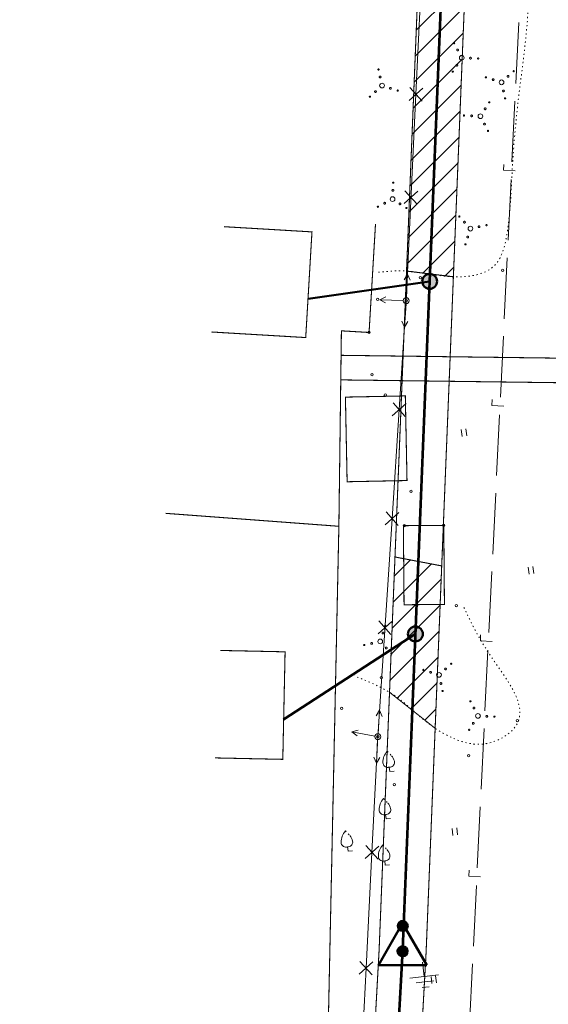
# Model space of a CAD drawing. Header units: millimetres. Extents: x 0 to 1188, y 0 to 841.
# Tile 46 of 76: x 594 to 684, y 305 to 472. Entities that reach past the tile are written whole.
import ezdxf

# ---------------------------------------------------------------- set-up
doc = ezdxf.new("R2010")
doc.units = ezdxf.units.MM
for name, pattern in [('K5LT32789', [0]), ('K5LT32797', [0]), ('K5LT32809', [0]), ('K5LT32813', [0]), ('K5LT32814', [0]), ('K5LT32816', [3.2, 3, -0.2]), ('K5LT32817', [0.7, 0.2, -0.5]), ('K5LT32824', [0]), ('K5LT32826', [1, 0.5, -0.5]), ('K5LT_BASIC', [0]), ('K5LT_THIN', [0])]:
    doc.linetypes.add(name, pattern=pattern)
doc.layers.add('Системный слой', color=7, linetype='Continuous')
pattern_1 = [(45, (0, 0), (-2.12132, 2.12132), [])]

# ---------------------------------------------------------------- blocks, each defined once
blk = doc.blocks.new('U563')
at = {"layer": 'Системный слой', "color": 7, "linetype": 'K5LT32813', "lineweight": 18}
for p, q in [((662.2, 477.17), (661.38, 459.62)), ((662.53, 460.67), (660.23, 458.58)), ((660.33, 460.78), (662.43, 458.47)), ((661.38, 459.62), (659.73, 424.53)), ((661.71, 443.13), (659.4, 441.03)), ((659.5, 443.23), (661.6, 440.92)), ((659.73, 424.53), (658.52, 406)), ((659.69, 407.02), (657.35, 404.97)), ((657.49, 407.17), (659.55, 404.82)), ((658.52, 406), (657.31, 387.46)), ((658.48, 388.49), (656.14, 386.43)), ((656.29, 388.63), (658.34, 386.29)), ((657.31, 387.46), (654.9, 350.39)), ((655.08, 370.1), (657.13, 367.75)), ((657.28, 369.95), (654.94, 367.9)), ((654.9, 350.39), (653.9, 330.71)), ((655.05, 331.76), (652.74, 329.67)), ((652.85, 331.87), (654.94, 329.56)), ((653.9, 330.71), (652.89, 311.04)), ((654.05, 312.08), (651.74, 309.99)), ((651.85, 312.19), (653.94, 309.88)), ((652.89, 311.04), (651.89, 291.36))]:
    blk.add_line(p, q, dxfattribs=at)
blk = doc.blocks.new('U575')
at = {"layer": 'Системный слой', "color": 11, "linetype": 'K5LT32824', "lineweight": 18, "true_color": 0xff8040}
for p, q in [((678.37, 461.48), (678.88, 471.82)), ((677.71, 448.14), (678.22, 458.48)), ((676.27, 446.71), (676.32, 447.71)), ((678.27, 446.61), (676.27, 446.71)), ((677.06, 434.8), (677.57, 445.14)), ((676.4, 421.46), (676.91, 431.8)), ((675.74, 408.13), (676.25, 418.47)), ((674.3, 406.7), (674.35, 407.7)), ((676.3, 406.6), (674.3, 406.7)), ((675.09, 394.79), (675.6, 405.13)), ((674.43, 381.45), (674.94, 391.79)), ((673.77, 368.12), (674.28, 378.46)), ((672.33, 366.69), (672.38, 367.69)), ((674.33, 366.59), (672.33, 366.69)), ((673.12, 354.78), (673.63, 365.12)), ((672.46, 341.44), (672.97, 351.78)), ((671.8, 328.11), (672.31, 338.45)), ((670.36, 326.68), (670.41, 327.68)), ((672.36, 326.58), (670.36, 326.68)), ((671.15, 314.77), (671.66, 325.11)), ((670.49, 301.43), (671, 311.77))]:
    blk.add_line(p, q, dxfattribs=at)
blk = doc.blocks.new('U685')
at = {"layer": 'Системный слой', "color": 7, "linetype": 'K5LT_BASIC', "lineweight": 50}
for p, q in [((659.11, 318.66), (654.99, 311.52)), ((663.23, 311.52), (659.11, 318.66)), ((654.99, 311.52), (663.23, 311.52))]:
    blk.add_line(p, q, dxfattribs=at)
blk = doc.blocks.new('U688')
at = {"layer": 'Системный слой'}
h = blk.add_hatch(color=7, dxfattribs=at)
h.paths.add_polyline_path([(659.13, 318.22), (658.72, 317.48), (658.76, 317.45), (658.81, 317.43), (658.86, 317.41), (658.91, 317.4), (658.96, 317.39), (659.01, 317.38), (659.06, 317.37), (659.12, 317.37), (659.17, 317.37), (659.22, 317.38), (659.27, 317.38), (659.32, 317.4), (659.37, 317.41), (659.42, 317.43), (659.47, 317.45), (659.52, 317.47), (659.56, 317.49), (659.61, 317.52), (659.65, 317.55), (659.69, 317.59), (659.73, 317.62), (659.76, 317.66), (659.8, 317.7), (659.83, 317.74), (659.86, 317.79), (659.88, 317.83), (659.9, 317.88), (659.92, 317.93), (659.94, 317.98), (659.95, 318.03), (659.96, 318.08), (659.97, 318.13), (659.97, 318.18), (659.98, 318.23), (659.97, 318.29), (659.97, 318.34), (659.96, 318.39), (659.95, 318.44), (659.93, 318.49), (659.91, 318.54), (659.89, 318.59), (659.87, 318.63), (659.84, 318.68), (659.81, 318.72), (659.78, 318.76), (659.75, 318.8), (659.71, 318.84), (659.67, 318.87), (659.63, 318.91), (659.59, 318.94), (659.54, 318.96), (659.54, 318.97)])
h.paths.add_polyline_path([(658.28, 318.16), (658.28, 318.11), (658.29, 318.05), (658.3, 318), (658.32, 317.95), (658.34, 317.9), (658.36, 317.86), (658.38, 317.81), (658.41, 317.77), (658.44, 317.72), (658.47, 317.68), (658.5, 317.64), (658.54, 317.6), (658.58, 317.57), (658.62, 317.54), (658.66, 317.51), (658.71, 317.48), (658.72, 317.48), (659.13, 318.22), (659.54, 318.97), (659.49, 318.99), (659.44, 319.01), (659.39, 319.03), (659.34, 319.04), (659.29, 319.06), (659.24, 319.06), (659.19, 319.07), (659.14, 319.07), (659.08, 319.07), (659.03, 319.07), (658.98, 319.06), (658.93, 319.05), (658.88, 319.04), (658.83, 319.02), (658.78, 319), (658.73, 318.98), (658.69, 318.95), (658.65, 318.92), (658.6, 318.89), (658.56, 318.86), (658.52, 318.82), (658.49, 318.79), (658.46, 318.75), (658.42, 318.7), (658.4, 318.66), (658.37, 318.61), (658.35, 318.57), (658.33, 318.52), (658.31, 318.47), (658.3, 318.42), (658.29, 318.37), (658.28, 318.32), (658.28, 318.26), (658.28, 318.21), (658.28, 318.16)])
at = {"layer": 'Системный слой', "color": 7, "linetype": 'K5LT_THIN', "lineweight": 18}
blk.add_line((659.1, 314.22), (659.13, 318.22), dxfattribs=at)
at = {"layer": 'Системный слой', "color": 7, "linetype": 'K5LT_BASIC', "lineweight": 50}
blk.add_circle((659.13, 318.22), 0.85, dxfattribs=at)
blk = doc.blocks.new('U687')
at = {"layer": 'Системный слой'}
blk.add_blockref('U688', (0, 0), dxfattribs=at)
blk = doc.blocks.new('U686')
at = {"layer": 'Системный слой'}
h = blk.add_hatch(color=7, dxfattribs=at)
h.paths.add_polyline_path([(659.11, 313.9), (659.92, 314.16), (659.91, 314.2), (659.89, 314.25), (659.86, 314.3), (659.84, 314.34), (659.81, 314.39), (659.78, 314.43), (659.74, 314.47), (659.71, 314.51), (659.67, 314.54), (659.63, 314.58), (659.59, 314.61), (659.54, 314.63), (659.5, 314.66), (659.45, 314.68), (659.4, 314.7), (659.35, 314.72), (659.3, 314.73), (659.25, 314.74), (659.2, 314.75), (659.15, 314.75), (659.09, 314.75), (659.04, 314.75), (658.99, 314.74), (658.94, 314.73), (658.89, 314.72), (658.84, 314.71), (658.79, 314.69), (658.74, 314.67), (658.69, 314.64), (658.65, 314.62), (658.61, 314.59), (658.57, 314.55), (658.53, 314.52), (658.49, 314.48), (658.46, 314.44), (658.42, 314.4), (658.39, 314.36), (658.37, 314.31), (658.34, 314.27), (658.32, 314.22), (658.31, 314.17), (658.29, 314.12), (658.28, 314.07), (658.27, 314.02), (658.26, 313.97), (658.26, 313.92), (658.26, 313.86), (658.27, 313.81), (658.27, 313.76), (658.28, 313.71), (658.3, 313.66), (658.3, 313.65)])
h.paths.add_polyline_path([(659.77, 313.36), (659.8, 313.4), (659.83, 313.44), (659.85, 313.49), (659.88, 313.54), (659.9, 313.58), (659.92, 313.63), (659.93, 313.68), (659.94, 313.73), (659.95, 313.78), (659.96, 313.84), (659.96, 313.89), (659.96, 313.94), (659.96, 313.99), (659.95, 314.04), (659.94, 314.09), (659.93, 314.15), (659.92, 314.16), (659.11, 313.9), (658.3, 313.65), (658.32, 313.6), (658.34, 313.55), (658.36, 313.51), (658.38, 313.46), (658.41, 313.42), (658.44, 313.38), (658.48, 313.34), (658.51, 313.3), (658.55, 313.26), (658.59, 313.23), (658.63, 313.2), (658.68, 313.17), (658.72, 313.15), (658.77, 313.12), (658.82, 313.1), (658.87, 313.09), (658.92, 313.07), (658.97, 313.06), (659.02, 313.06), (659.07, 313.05), (659.13, 313.05), (659.18, 313.05), (659.23, 313.06), (659.28, 313.07), (659.33, 313.08), (659.38, 313.1), (659.43, 313.11), (659.48, 313.14), (659.52, 313.16), (659.57, 313.19), (659.61, 313.22), (659.65, 313.25), (659.69, 313.28), (659.73, 313.32), (659.76, 313.36)])
at = {"layer": 'Системный слой', "color": 7, "linetype": 'K5LT_BASIC', "lineweight": 50}
blk.add_circle((659.11, 313.9), 0.85, dxfattribs=at)
at = {"layer": 'Системный слой'}
blk.add_blockref('U687', (0, 0), dxfattribs=at)
blk = doc.blocks.new('U684')
at = {"layer": 'Системный слой'}
for name in ['U685', 'U686']:
    blk.add_blockref(name, (0, 0), dxfattribs=at)
blk = doc.blocks.new('U689')
at = {"layer": 'Системный слой'}
h = blk.add_hatch(color=7, dxfattribs=at)
h.paths.add_polyline_path([(663.71, 427.81), (663.19, 428.97), (663.13, 428.95), (663.08, 428.91), (663.02, 428.88), (662.97, 428.85), (662.92, 428.81), (662.87, 428.77), (662.82, 428.72), (662.78, 428.68), (662.74, 428.63), (662.7, 428.58), (662.66, 428.53), (662.62, 428.47), (662.59, 428.42), (662.56, 428.36), (662.54, 428.3), (662.51, 428.24), (662.49, 428.18), (662.48, 428.12), (662.46, 428.06), (662.45, 428), (662.44, 427.93), (662.44, 427.87), (662.44, 427.81), (662.44, 427.74), (662.44, 427.68), (662.45, 427.62), (662.46, 427.55), (662.48, 427.49), (662.49, 427.43), (662.52, 427.37), (662.54, 427.31), (662.57, 427.25), (662.59, 427.19), (662.63, 427.14), (662.66, 427.09), (662.7, 427.03), (662.74, 426.98), (662.78, 426.94), (662.83, 426.89), (662.87, 426.85), (662.92, 426.81), (662.97, 426.77), (663.03, 426.73), (663.08, 426.7), (663.14, 426.67), (663.2, 426.64), (663.25, 426.62), (663.31, 426.6), (663.38, 426.58), (663.44, 426.56), (663.5, 426.55), (663.56, 426.54), (663.63, 426.54), (663.69, 426.53), (663.76, 426.53), (663.82, 426.54), (663.88, 426.55), (663.95, 426.56), (664.01, 426.57), (664.07, 426.59), (664.13, 426.6), (664.19, 426.63), (664.23, 426.64)])
h.paths.add_polyline_path([(664.4, 428.88), (664.35, 428.91), (664.29, 428.94), (664.24, 428.97), (664.18, 429), (664.12, 429.02), (664.06, 429.04), (663.99, 429.05), (663.93, 429.06), (663.87, 429.07), (663.8, 429.08), (663.74, 429.08), (663.68, 429.08), (663.61, 429.08), (663.55, 429.07), (663.49, 429.06), (663.42, 429.05), (663.36, 429.03), (663.3, 429.02), (663.24, 428.99), (663.19, 428.97), (663.71, 427.81), (664.23, 426.64), (664.29, 426.67), (664.34, 426.7), (664.4, 426.73), (664.45, 426.77), (664.5, 426.81), (664.55, 426.85), (664.6, 426.89), (664.64, 426.94), (664.68, 426.98), (664.72, 427.03), (664.76, 427.09), (664.8, 427.14), (664.83, 427.19), (664.86, 427.25), (664.88, 427.31), (664.91, 427.37), (664.93, 427.43), (664.95, 427.49), (664.96, 427.55), (664.97, 427.62), (664.98, 427.68), (664.98, 427.74), (664.99, 427.81), (664.99, 427.87), (664.98, 427.93), (664.97, 428), (664.96, 428.06), (664.95, 428.12), (664.93, 428.18), (664.91, 428.24), (664.89, 428.3), (664.86, 428.36), (664.83, 428.42), (664.8, 428.47), (664.76, 428.53), (664.73, 428.58), (664.69, 428.63), (664.64, 428.68), (664.6, 428.72), (664.55, 428.77), (664.5, 428.81), (664.45, 428.85)])
at = {"layer": 'Системный слой', "color": 7, "linetype": 'K5LT_BASIC', "lineweight": 50}
blk.add_circle((663.71, 427.81), 1.27, dxfattribs=at)
blk = doc.blocks.new('U725')
at = {"layer": 'Системный слой'}
h = blk.add_hatch(color=7, dxfattribs=at)
h.paths.add_polyline_path([(661.29, 367.86), (660.77, 369.02), (660.71, 368.99), (660.66, 368.96), (660.6, 368.93), (660.55, 368.89), (660.5, 368.86), (660.45, 368.82), (660.4, 368.77), (660.36, 368.73), (660.31, 368.68), (660.27, 368.63), (660.24, 368.58), (660.2, 368.52), (660.17, 368.47), (660.14, 368.41), (660.12, 368.35), (660.09, 368.29), (660.07, 368.23), (660.05, 368.17), (660.04, 368.11), (660.03, 368.05), (660.02, 367.98), (660.02, 367.92), (660.02, 367.86), (660.02, 367.79), (660.02, 367.73), (660.03, 367.66), (660.04, 367.6), (660.06, 367.54), (660.07, 367.48), (660.09, 367.42), (660.12, 367.36), (660.14, 367.3), (660.17, 367.24), (660.21, 367.19), (660.24, 367.13), (660.28, 367.08), (660.32, 367.03), (660.36, 366.99), (660.41, 366.94), (660.45, 366.9), (660.5, 366.86), (660.55, 366.82), (660.61, 366.78), (660.66, 366.75), (660.72, 366.72), (660.77, 366.69), (660.83, 366.67), (660.89, 366.65), (660.95, 366.63), (661.02, 366.61), (661.08, 366.6), (661.14, 366.59), (661.21, 366.59), (661.27, 366.58), (661.33, 366.58), (661.4, 366.59), (661.46, 366.59), (661.52, 366.6), (661.59, 366.62), (661.65, 366.63), (661.71, 366.65), (661.77, 366.68), (661.81, 366.69)])
h.paths.add_polyline_path([(661.98, 368.93), (661.93, 368.96), (661.87, 368.99), (661.81, 369.02), (661.76, 369.04), (661.7, 369.07), (661.63, 369.09), (661.57, 369.1), (661.51, 369.11), (661.45, 369.12), (661.38, 369.13), (661.32, 369.13), (661.26, 369.13), (661.19, 369.13), (661.13, 369.12), (661.07, 369.11), (661, 369.1), (660.94, 369.08), (660.88, 369.06), (660.82, 369.04), (660.77, 369.02), (661.29, 367.86), (661.81, 366.69), (661.86, 366.72), (661.92, 366.75), (661.98, 366.78), (662.03, 366.82), (662.08, 366.86), (662.13, 366.9), (662.18, 366.94), (662.22, 366.99), (662.26, 367.03), (662.3, 367.08), (662.34, 367.13), (662.38, 367.19), (662.41, 367.24), (662.44, 367.3), (662.46, 367.36), (662.49, 367.42), (662.51, 367.48), (662.52, 367.54), (662.54, 367.6), (662.55, 367.66), (662.56, 367.73), (662.56, 367.79), (662.57, 367.86), (662.56, 367.92), (662.56, 367.98), (662.55, 368.05), (662.54, 368.11), (662.53, 368.17), (662.51, 368.23), (662.49, 368.29), (662.47, 368.35), (662.44, 368.41), (662.41, 368.47), (662.38, 368.52), (662.34, 368.58), (662.31, 368.63), (662.27, 368.68), (662.22, 368.73), (662.18, 368.77), (662.13, 368.82), (662.08, 368.86), (662.03, 368.89)])
at = {"layer": 'Системный слой', "color": 7, "linetype": 'K5LT_BASIC', "lineweight": 50}
blk.add_circle((661.29, 367.86), 1.27, dxfattribs=at)
blk = doc.blocks.new('U729')
at = {"layer": 'Системный слой', "color": 7, "linetype": 'K5LT_THIN', "lineweight": 18}
for p, q in [((662.49, 312.05), (662.79, 309.62)), ((662.79, 309.62), (665.23, 309.92)), ((662.79, 309.62), (660.36, 309.31)), ((662.91, 308.7), (661.39, 308.51)), ((662.91, 308.7), (664.43, 308.89)), ((663.02, 307.79), (662.41, 307.72)), ((663.02, 307.79), (663.63, 307.87))]:
    blk.add_line(p, q, dxfattribs=at)
blk = doc.blocks.new('U751')
at = {"layer": 'Системный слой', "color": 7, "linetype": 'K5LT32797', "lineweight": 18}
blk.add_circle((654.9, 350.39), 0.5, dxfattribs=at)
blk = doc.blocks.new('U752')
at = {"layer": 'Системный слой', "color": 7, "linetype": 'K5LT32797', "lineweight": 18}
for p, q in [((655.19, 354.88), (654.63, 353.92)), ((654.93, 350.89), (655.19, 354.88)), ((655.19, 354.88), (655.63, 353.85))]:
    blk.add_line(p, q, dxfattribs=at)
blk = doc.blocks.new('U753')
at = {"layer": 'Системный слой', "color": 7, "linetype": 'K5LT32797', "lineweight": 18}
for p, q in [((654.87, 349.89), (654.67, 345.9)), ((654.67, 345.9), (654.22, 346.92)), ((654.67, 345.9), (655.22, 346.87))]:
    blk.add_line(p, q, dxfattribs=at)
blk = doc.blocks.new('U754')
at = {"layer": 'Системный слой', "color": 7, "linetype": 'K5LT32797', "lineweight": 18}
for p, q in [((650.47, 351.21), (651.55, 351.52)), ((654.41, 350.48), (650.47, 351.21)), ((650.47, 351.21), (651.37, 350.53))]:
    blk.add_line(p, q, dxfattribs=at)
blk = doc.blocks.new('U755')
at = {"layer": 'Системный слой', "color": 7, "linetype": 'K5LT32797', "lineweight": 18}
blk.add_circle((659.73, 424.53), 0.5, dxfattribs=at)
blk = doc.blocks.new('U756')
at = {"layer": 'Системный слой', "color": 7, "linetype": 'K5LT32797', "lineweight": 18}
for p, q in [((659.94, 429.02), (659.39, 428.05)), ((659.75, 425.03), (659.94, 429.02)), ((659.94, 429.02), (660.39, 428))]:
    blk.add_line(p, q, dxfattribs=at)
blk = doc.blocks.new('U757')
at = {"layer": 'Системный слой', "color": 7, "linetype": 'K5LT32797', "lineweight": 18}
for p, q in [((659.7, 424.03), (659.44, 420.04)), ((659.44, 420.04), (659, 421.07)), ((659.44, 420.04), (660, 421))]:
    blk.add_line(p, q, dxfattribs=at)
blk = doc.blocks.new('U758')
at = {"layer": 'Системный слой', "color": 7, "linetype": 'K5LT32797', "lineweight": 18}
for p, q in [((655.23, 424.7), (656.25, 425.16)), ((659.23, 424.55), (655.23, 424.7)), ((655.23, 424.7), (656.21, 424.16))]:
    blk.add_line(p, q, dxfattribs=at)
blk = doc.blocks.new('U878')
at = {"layer": 'Системный слой', "color": 7, "linetype": 'K5LT32817', "lineweight": 18}
blk.add_line((656.51, 347.93), (657.22, 347.15), dxfattribs=at)
at = {"layer": 'Системный слой', "color": 7, "linetype": 'K5LT32797', "lineweight": 18}
for p, q in [((656.85, 345.2), (656.67, 345.18)), ((656.85, 345.2), (657.03, 345.22)), ((656.85, 345.2), (656.94, 344.46)), ((656.94, 344.46), (657.68, 344.55))]:
    blk.add_line(p, q, dxfattribs=at)
for centre, radius, start, end in [((658.45, 346.08), 2.68, 136.3471, 182.48), ((655.75, 345.8), 2, 11.7304, 42.5033), ((656.57, 345.97), 0.8, 180.0833, 277.1052), ((656.93, 346.01), 0.8, 277.1052, 14.1271)]:
    blk.add_arc(centre, radius, start, end, dxfattribs=at)
blk = doc.blocks.new('U879')
at = {"layer": 'Системный слой', "color": 7, "linetype": 'K5LT32817', "lineweight": 18}
blk.add_line((655.87, 339.88), (656.59, 339.1), dxfattribs=at)
at = {"layer": 'Системный слой', "color": 7, "linetype": 'K5LT32797', "lineweight": 18}
for p, q in [((656.21, 337.15), (656.03, 337.12)), ((656.21, 337.15), (656.39, 337.17)), ((656.21, 337.15), (656.31, 336.41)), ((656.31, 336.41), (657.05, 336.5))]:
    blk.add_line(p, q, dxfattribs=at)
for centre, radius, start, end in [((657.81, 338.03), 2.68, 136.3471, 182.48), ((655.11, 337.75), 2, 11.7304, 42.5033), ((655.93, 337.92), 0.8, 180.0833, 277.1052), ((656.3, 337.96), 0.8, 277.1052, 14.1271)]:
    blk.add_arc(centre, radius, start, end, dxfattribs=at)
blk = doc.blocks.new('U880')
at = {"layer": 'Системный слой', "color": 7, "linetype": 'K5LT32817', "lineweight": 18}
blk.add_line((649.4, 334.37), (650.11, 333.59), dxfattribs=at)
at = {"layer": 'Системный слой', "color": 7, "linetype": 'K5LT32797', "lineweight": 18}
for p, q in [((649.74, 331.64), (649.56, 331.61)), ((649.74, 331.64), (649.92, 331.66)), ((649.74, 331.64), (649.83, 330.9)), ((649.83, 330.9), (650.57, 330.99))]:
    blk.add_line(p, q, dxfattribs=at)
for centre, radius, start, end in [((651.34, 332.52), 2.68, 136.3471, 182.48), ((648.64, 332.24), 2, 11.7304, 42.5033), ((649.46, 332.41), 0.8, 180.0833, 277.1052), ((649.82, 332.45), 0.8, 277.1052, 14.1271)]:
    blk.add_arc(centre, radius, start, end, dxfattribs=at)
blk = doc.blocks.new('U881')
at = {"layer": 'Системный слой', "color": 7, "linetype": 'K5LT32817', "lineweight": 18}
blk.add_line((655.73, 331.99), (656.45, 331.21), dxfattribs=at)
at = {"layer": 'Системный слой', "color": 7, "linetype": 'K5LT32797', "lineweight": 18}
for p, q in [((656.07, 329.26), (655.89, 329.23)), ((656.07, 329.26), (656.25, 329.28)), ((656.07, 329.26), (656.16, 328.52)), ((656.16, 328.52), (656.91, 328.61))]:
    blk.add_line(p, q, dxfattribs=at)
for centre, radius, start, end in [((657.67, 330.14), 2.68, 136.3471, 182.48), ((655.79, 330.03), 0.8, 180.0833, 277.1052), ((656.15, 330.07), 0.8, 277.1052, 14.1271), ((654.97, 329.86), 2, 11.7304, 42.5033)]:
    blk.add_arc(centre, radius, start, end, dxfattribs=at)
blk = doc.blocks.new('U971')
at = {"layer": 'Системный слой', "color": 7, "linetype": 'K5LT32789', "const_width": 0.18}
for points in [[(673.2, 462.58, 1), (673.34, 462.44, 1)], [(674.41, 462.23, 1), (674.61, 462.01, 1)], [(676.94, 462.79, 1), (677.15, 462.57, 1)], [(677.94, 463.63, 1), (678.07, 463.48, 1)], [(676.16, 460.31, 1), (676.36, 460.09, 1)], [(676.47, 459, 1), (676.61, 458.86, 1)]]:
    blk.add_lwpolyline(points, format="xyb", close=True, dxfattribs=at)
at = {"layer": 'Системный слой', "color": 7, "linetype": 'K5LT32797', "lineweight": 18}
blk.add_circle((675.94, 461.66), 0.4, dxfattribs=at)
blk = doc.blocks.new('U972')
at = {"layer": 'Системный слой', "color": 7, "linetype": 'K5LT32789', "const_width": 0.18}
for points in [[(667.87, 468.42, 1), (667.86, 468.22, 1)], [(668.47, 467.32, 1), (668.46, 467.02, 1)], [(670.66, 465.92, 1), (670.65, 465.62, 1)], [(671.96, 465.81, 1), (671.95, 465.61, 1)], [(668.36, 464.72, 1), (668.34, 464.43, 1)], [(667.65, 463.58, 1), (667.64, 463.38, 1)]]:
    blk.add_lwpolyline(points, format="xyb", close=True, dxfattribs=at)
at = {"layer": 'Системный слой', "color": 7, "linetype": 'K5LT32797', "lineweight": 18}
blk.add_circle((669.16, 465.84), 0.4, dxfattribs=at)
blk = doc.blocks.new('U975')
at = {"layer": 'Системный слой', "color": 7, "linetype": 'K5LT32789', "const_width": 0.18}
for points in [[(655.07, 463.76, 1), (654.94, 463.91, 1)], [(655.39, 462.46, 1), (655.19, 462.68, 1)], [(657.14, 460.54, 1), (656.94, 460.76, 1)], [(658.35, 460.18, 1), (658.21, 460.33, 1)], [(653.61, 459.14, 1), (653.48, 459.29, 1)], [(654.6, 459.98, 1), (654.4, 460.2, 1)]]:
    blk.add_lwpolyline(points, format="xyb", close=True, dxfattribs=at)
at = {"layer": 'Системный слой', "color": 7, "linetype": 'K5LT32797', "lineweight": 18}
blk.add_circle((655.61, 461.1), 0.4, dxfattribs=at)
blk = doc.blocks.new('U976')
at = {"layer": 'Системный слой', "color": 7, "linetype": 'K5LT32789', "const_width": 0.18}
for points in [[(673.14, 457.01, 1), (673.16, 457.31, 1)], [(673.84, 458.16, 1), (673.85, 458.36, 1)], [(669.54, 455.92, 1), (669.55, 456.12, 1)], [(670.84, 455.81, 1), (670.85, 456.11, 1)], [(673.03, 454.41, 1), (673.04, 454.71, 1)], [(673.63, 453.31, 1), (673.64, 453.51, 1)]]:
    blk.add_lwpolyline(points, format="xyb", close=True, dxfattribs=at)
at = {"layer": 'Системный слой', "color": 7, "linetype": 'K5LT32797', "lineweight": 18}
blk.add_circle((672.34, 455.9), 0.4, dxfattribs=at)
blk = doc.blocks.new('U977')
at = {"layer": 'Системный слой', "color": 7, "linetype": 'K5LT32789', "const_width": 0.18}
for points in [[(668.68, 438.78, 1), (668.83, 438.91, 1)], [(669.52, 437.78, 1), (669.74, 437.99, 1)], [(672, 437, 1), (672.22, 437.2, 1)], [(673.3, 437.31, 1), (673.45, 437.45, 1)], [(670.08, 435.25, 1), (670.3, 435.45, 1)], [(669.72, 434.04, 1), (669.87, 434.18, 1)]]:
    blk.add_lwpolyline(points, format="xyb", close=True, dxfattribs=at)
at = {"layer": 'Системный слой', "color": 7, "linetype": 'K5LT32797', "lineweight": 18}
blk.add_circle((670.64, 436.78), 0.4, dxfattribs=at)
blk = doc.blocks.new('U978')
at = {"layer": 'Системный слой', "color": 7, "linetype": 'K5LT32789', "const_width": 0.18}
for points in [[(657.42, 444.6, 1), (657.62, 444.59, 1)], [(657.31, 443.3, 1), (657.61, 443.29, 1)], [(654.81, 440.51, 1), (655.01, 440.5, 1)], [(655.92, 441.11, 1), (656.22, 441.1, 1)], [(658.51, 441, 1), (658.81, 440.99, 1)], [(659.66, 440.3, 1), (659.86, 440.29, 1)]]:
    blk.add_lwpolyline(points, format="xyb", close=True, dxfattribs=at)
at = {"layer": 'Системный слой', "color": 7, "linetype": 'K5LT32797', "lineweight": 18}
blk.add_circle((657.4, 441.8), 0.4, dxfattribs=at)
blk = doc.blocks.new('U979')
at = {"layer": 'Системный слой', "color": 7, "linetype": 'K5LT32789', "const_width": 0.18}
for points in [[(662.57, 361.82, 1), (662.7, 361.67, 1)], [(666.31, 362.02, 1), (666.51, 361.8, 1)], [(667.3, 362.86, 1), (667.44, 362.72, 1)], [(663.77, 361.46, 1), (663.97, 361.24, 1)], [(665.52, 359.55, 1), (665.73, 359.32, 1)], [(665.84, 358.24, 1), (665.97, 358.09, 1)]]:
    blk.add_lwpolyline(points, format="xyb", close=True, dxfattribs=at)
at = {"layer": 'Системный слой', "color": 7, "linetype": 'K5LT32797', "lineweight": 18}
blk.add_circle((665.3, 360.9), 0.4, dxfattribs=at)
blk = doc.blocks.new('U980')
at = {"layer": 'Системный слой', "color": 7, "linetype": 'K5LT32789', "const_width": 0.18}
for points in [[(670.65, 356.51, 1), (670.64, 356.31, 1)], [(671.25, 355.41, 1), (671.23, 355.11, 1)], [(673.44, 354.01, 1), (673.42, 353.71, 1)], [(674.73, 353.9, 1), (674.72, 353.7, 1)], [(670.43, 351.66, 1), (670.42, 351.46, 1)], [(671.13, 352.81, 1), (671.12, 352.51, 1)]]:
    blk.add_lwpolyline(points, format="xyb", close=True, dxfattribs=at)
at = {"layer": 'Системный слой', "color": 7, "linetype": 'K5LT32797', "lineweight": 18}
blk.add_circle((671.93, 353.92), 0.4, dxfattribs=at)
blk = doc.blocks.new('U981')
at = {"layer": 'Системный слой', "color": 7, "linetype": 'K5LT32789', "const_width": 0.18}
for points in [[(656.24, 369.32, 1), (656.09, 369.18, 1)], [(655.88, 368.11, 1), (655.66, 367.91, 1)], [(652.66, 366.04, 1), (652.51, 365.91, 1)], [(653.97, 366.36, 1), (653.74, 366.15, 1)], [(656.44, 365.57, 1), (656.22, 365.37, 1)], [(657.28, 364.58, 1), (657.14, 364.45, 1)]]:
    blk.add_lwpolyline(points, format="xyb", close=True, dxfattribs=at)
at = {"layer": 'Системный слой', "color": 7, "linetype": 'K5LT32797', "lineweight": 18}
blk.add_circle((655.32, 366.58), 0.4, dxfattribs=at)
blk = doc.blocks.new('U1032')
at = {"layer": 'Системный слой', "color": 7, "linetype": 'K5LT32797', "lineweight": 18}
for p, q in [((664.09, 308.41), (663.94, 309.6)), ((664.88, 308.51), (664.73, 309.7))]:
    blk.add_line(p, q, dxfattribs=at)
blk = doc.blocks.new('U1033')
at = {"layer": 'Системный слой', "color": 7, "linetype": 'K5LT32797', "lineweight": 18}
for p, q in [((668.47, 333.68), (668.32, 334.87)), ((667.68, 333.58), (667.53, 334.77))]:
    blk.add_line(p, q, dxfattribs=at)
blk = doc.blocks.new('U1037')
at = {"layer": 'Системный слой', "color": 7, "linetype": 'K5LT32797', "lineweight": 18}
for p, q in [((680.61, 378.03), (680.46, 379.22)), ((681.4, 378.13), (681.25, 379.32))]:
    blk.add_line(p, q, dxfattribs=at)
blk = doc.blocks.new('U1039')
at = {"layer": 'Системный слой', "color": 7, "linetype": 'K5LT32797', "lineweight": 18}
for p, q in [((669.23, 401.46), (669.08, 402.65)), ((670.02, 401.55), (669.87, 402.75))]:
    blk.add_line(p, q, dxfattribs=at)

msp = doc.modelspace()

# ---------------------------------------------------------------- hatches: boundary and pattern name
at = {"layer": 'Системный слой'}
h = msp.add_hatch(dxfattribs=at)
h.set_pattern_fill('Металл', angle=45, style=0, pattern_type=0)
h.set_pattern_definition(pattern_1)
h.paths.add_polyline_path([(667.746742, 428.598048), (671.860024, 530.444626), (663.880057, 531.102145), (659.779335, 429.566534)])
h = msp.add_hatch(dxfattribs=at)
h.set_pattern_fill('Металл', angle=45, style=0, pattern_type=0)
h.set_pattern_definition(pattern_1)
h.paths.add_polyline_path([(657.815676, 380.945512), (656.886559, 357.940199), (664.645963, 351.821444), (665.761022, 379.430772)])

# ---------------------------------------------------------------- linework, layer by layer
at = {"layer": 'Системный слой', "color": 7, "linetype": 'K5LT_BASIC', "lineweight": 50}
for p, q in [((663.711603, 427.808737), (643.025133, 424.834769)), ((661.290355, 367.85761), (638.884036, 353.286798))]:
    msp.add_line(p, q, dxfattribs=at)
at = {"layer": 'Системный слой', "color": 1, "linetype": 'K5LT32809', "true_color": 0xff0000, "const_width": 0.18}
msp.add_lwpolyline([(674.203792, 786.722165), (655.115681, 314.092511), (641.819261, 73.136725)], dxfattribs=at)
at = {"layer": 'Системный слой', "color": 7, "linetype": 'K5LT_BASIC', "const_width": 0.45}
msp.add_lwpolyline([(678.200534, 786.560748), (659.111232, 313.901596), (645.845238, 73.497191)], dxfattribs=at)
at = {"layer": 'Системный слой', "color": 1, "linetype": 'K5LT32809', "true_color": 0xff0000, "const_width": 0.18}
msp.add_lwpolyline([(682.197276, 786.399332), (663.107973, 313.74018, -0.003690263), (663.105155, 313.681204), (649.870792, 73.850003)], format="xyb", dxfattribs=at)
at = {"layer": 'Системный слой', "color": 3, "linetype": 'K5LT32814', "true_color": 0x00ff00, "const_width": 0.18}
for points in [[(659.779335, 429.566534), (667.746742, 428.598048), (671.860024, 530.444626), (663.880057, 531.102145)], [(664.645963, 351.821444), (656.886559, 357.940199), (657.815676, 380.945512), (665.761022, 379.430772)]]:
    msp.add_lwpolyline(points, close=True, dxfattribs=at)
at = {"layer": 'Системный слой', "color": 8, "linetype": 'K5LT32816', "true_color": 0x808080, "const_width": 0.18}
for points in [[(654.499984, 437.546662), (653.41025, 419.124788), (648.704948, 419.403127), (648.274368, 386.168225), (618.805272, 388.371309)], [(648.274368, 386.168225), (646.448387, 300.232952), (645.087985, 283.121265)]]:
    msp.add_lwpolyline(points, dxfattribs=at)
at = {"layer": 'Системный слой', "color": 7, "linetype": 'K5LT32789', "const_width": 0.18}
for points in [[(642.636241, 418.260578), (643.699161, 436.229167), (628.732728, 437.114496), (643.699161, 436.229167), (642.636241, 418.260578), (626.618379, 419.208104)], [(638.74062, 346.53728), (639.129118, 364.82099), (628.118159, 365.054955), (639.129118, 364.82099), (638.74062, 346.53728), (627.199846, 346.782502)]]:
    msp.add_lwpolyline(points, dxfattribs=at)
at = {"layer": 'Системный слой', "color": 7, "linetype": 'K5LT32826', "const_width": 0.18}
for points in [[(648.651002, 415.239227), (696.16757, 414.623619)], [(648.596903, 411.063543), (696.113471, 410.447935)]]:
    msp.add_lwpolyline(points, dxfattribs=at)
for points in [[(649.856306, 408.142443), (659.571481, 408.338235), (659.861501, 393.947462), (649.677588, 393.742224), (649.387363, 408.143134)], [(659.427953, 386.272847), (666.112452, 386.328084), (666.223574, 372.880711), (659.357025, 372.823969), (659.245809, 386.282743)]]:
    msp.add_lwpolyline(points, close=True, dxfattribs=at)
at = {"layer": 'Системный слой', "color": 7, "linetype": 'K5LT32797', "lineweight": 18}
for centre in [(662.143778, 428.418415), (676.144526, 429.718164), (654.850997, 424.738102), (659.728219, 424.529771), (653.41025, 419.124788), (653.929703, 411.949943), (656.20008, 408.498262), (660.557954, 392.131609), (659.427953, 386.272847), (666.112452, 386.328084), (668.263949, 372.689471), (655.481139, 360.406024), (648.751691, 355.197655), (678.613577, 353.123375), (654.899421, 350.391164), (670.33765, 347.159922), (657.693332, 342.238137)]:
    msp.add_circle(centre, 0.2, dxfattribs=at)
at = {"layer": 'Системный слой', "color": 7, "linetype": 'K5LT32817', "lineweight": 18}
for points, knots in [([(669.826529, 530.697211), (672.149128, 530.44402), (677.498764, 529.860843), (675.846159, 520.781381), (669.595425, 514.538521), (674.603608, 505.608725), (678.286225, 497.363822), (680.38911, 486.948561), (680.93181, 473.386955), (678.693299, 459.480824), (677.656443, 446.645699), (677.395642, 437.821791), (675.438171, 428.947549), (666.552221, 428.145287), (660.306442, 429.898044), (656.295214, 429.499926), (654.954028, 429.366812)], [0, 0, 0, 0, 3.0134496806, 6.9408733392, 10.2059318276, 15.7341266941, 19.4776190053, 24.318912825, 31.3678247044, 39.7857620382, 45.4330652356, 50.4878285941, 53.5358245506, 57.6109961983, 61.5900527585, 63.5887681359, 63.5887681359, 63.5887681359, 63.5887681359]), ([(669.535248, 372.385307), (670.366984, 370.645436), (672.084161, 367.053355), (675.874061, 361.457424), (681.572314, 353.437189), (673.950583, 348.509762), (667.500055, 349.72789), (662.582543, 353.111009), (657.569545, 358.022425), (653.496554, 359.682116), (650.93079, 360.727631)], [0, 0, 0, 0, 2.8559336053, 5.8962676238, 10.7611509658, 14.0994615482, 16.4514360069, 20.4224525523, 22.8289196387, 26.9254685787, 26.9254685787, 26.9254685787, 26.9254685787])]:
    msp.add_open_spline(points, degree=3, knots=knots, dxfattribs=at)

# ---------------------------------------------------------------- block references
at = {"layer": 'Системный слой'}
for name in ['U563', 'U575', 'U972', 'U975', 'U971', 'U976', 'U978', 'U977', 'U756', 'U689', 'U758', 'U757', 'U755', 'U1039', 'U1037', 'U981', 'U725', 'U979', 'U980', 'U752', 'U754', 'U751', 'U753', 'U878', 'U879', 'U1033', 'U880', 'U881', 'U684', 'U729', 'U1032']:
    msp.add_blockref(name, (0, 0), dxfattribs=at)

doc.saveas('drawing.dxf')
